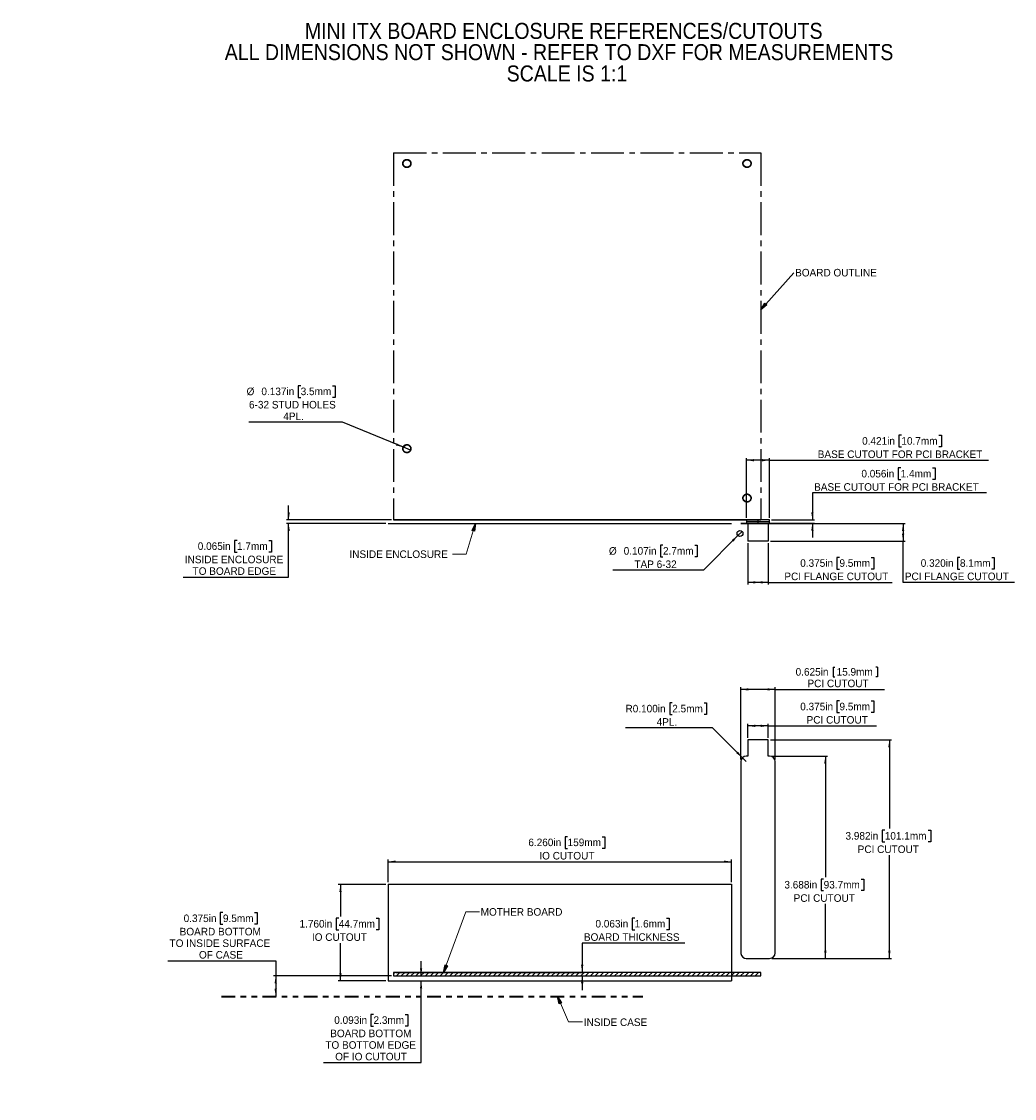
# Model space of a CAD drawing. Header units: inches. Extents: x 0 to 18.1, y 0 to 19.6.
import ezdxf

# ---------------------------------------------------------------- set-up
doc = ezdxf.new("R2010")
doc.units = ezdxf.units.IN
doc.header["$MEASUREMENT"] = 0
doc.header["$PDSIZE"] = -1
for name, pattern in [('SLD-Center', [0.75, 0.6, -0.05, 0.05, -0.05]), ('SLD-Phantom', [0.5, 0.25, -0.05, 0.05, -0.05, 0.05, -0.05]), ('SLD-Solid', [0])]:
    doc.linetypes.add(name, pattern=pattern)
doc.layers.add('LAYER0', color=179, linetype='SLD-Solid', lineweight=35)
doc.layers.add('SLD-0', color=179, linetype='SLD-Solid')
doc.styles.add('SLDTEXTSTYLE0', font='GOTHIC.TTF', dxfattribs={"width": 0.913})
doc.styles.add('SLDTEXTSTYLE1', font='ARIAL.TTF', dxfattribs={"width": 0.948})
doc.dimstyles.new('SLDDIMSTYLE0', dxfattribs={"dimtxt": 0.137795, "dimasz": 0.083333, "dimexe": 0, "dimexo": 0.0625, "dimgap": 0.034449, "dimtad": 0, "dimtih": 1, "dimtoh": 1, "dimdec": 3, "dimrnd": 1e-09, "dimzin": 12, "dimdsep": 46, "dimtxsty": 'SLDTEXTSTYLE1', "dimblk1": 'NONE', "dimblk2": 'NONE', "dimsah": 1, "dimcen": 0.09, "dimadec": 0, "dimazin": 3, "dimtfac": 1, "dimtdec": 3, "dimtofl": 0, "dimtmove": 0, "dimatfit": 3, "dimldrblk": 'NONE', "dimfxl": 1, "dimfrac": 2, "dimtolj": 1, "dimtzin": 12, "dimarcsym": 0})
doc.dimstyles.new('SLDDIMSTYLE1', dxfattribs={"dimtxt": 0.137795, "dimasz": 0.083333, "dimexe": 0, "dimexo": 0.0625, "dimgap": 0.034449, "dimtad": 0, "dimtih": 1, "dimtoh": 1, "dimdec": 3, "dimrnd": 1e-09, "dimzin": 4, "dimdsep": 46, "dimtxsty": 'SLDTEXTSTYLE1', "dimblk1": 'NONE', "dimblk2": 'NONE', "dimsah": 1, "dimcen": 0.09, "dimadec": 0, "dimazin": 1, "dimtfac": 1, "dimtdec": 3, "dimtofl": 0, "dimtmove": 0, "dimatfit": 3, "dimldrblk": 'NONE', "dimfxl": 1, "dimfrac": 2, "dimtolj": 1, "dimtzin": 12, "dimarcsym": 0})
doc.dimstyles.new('SLDDIMSTYLE2', dxfattribs={"dimtxt": 0.137795, "dimasz": 0.083333, "dimexe": 0, "dimexo": 0.0625, "dimgap": 0.034449, "dimtad": 0, "dimtih": 1, "dimtoh": 1, "dimdec": 3, "dimrnd": 1e-09, "dimzin": 4, "dimdsep": 46, "dimtxsty": 'SLDTEXTSTYLE1', "dimblk1": 'NONE', "dimblk2": 'NONE', "dimsah": 1, "dimcen": 0, "dimadec": 0, "dimazin": 1, "dimtfac": 1, "dimtdec": 3, "dimtofl": 0, "dimtmove": 0, "dimatfit": 3, "dimldrblk": 'NONE', "dimfxl": 1, "dimfrac": 2, "dimtolj": 1, "dimtzin": 12, "dimarcsym": 0})
doc.dimstyles.new('SLDDIMSTYLE3', dxfattribs={"dimtxt": 0.137795, "dimasz": 0.083333, "dimexe": 0, "dimexo": 0.0625, "dimgap": 0.034449, "dimtad": 0, "dimtih": 1, "dimtoh": 1, "dimdec": 3, "dimrnd": 1e-09, "dimzin": 12, "dimdsep": 46, "dimtxsty": 'SLDTEXTSTYLE1', "dimblk1": 'NONE', "dimblk2": 'NONE', "dimsah": 1, "dimcen": 0, "dimadec": 0, "dimazin": 3, "dimtfac": 1, "dimtdec": 3, "dimtmove": 0, "dimatfit": 3, "dimldrblk": 'NONE', "dimfxl": 1, "dimfrac": 2, "dimtolj": 1, "dimtzin": 12, "dimarcsym": 0})

# ---------------------------------------------------------------- blocks, each defined once
blk = doc.blocks.new('SW_NOTE_0_4')
at = {"layer": 'SLD-0', "color": 0, "insert": (0, 0.178), "char_height": 0.1378, "attachment_point": 1, "style": 'SLDTEXTSTYLE1'}
blk.add_mtext('BOARD OUTLINE', dxfattribs=at)
blk = doc.blocks.new('SW_NOTE_1')
at = {"layer": 'SLD-0', "color": 7}
blk.add_blockref('SW_NOTE_0_4', (0.021, -0.108), dxfattribs=at)
blk = doc.blocks.new('SW_NOTE_0_1')
at = {"layer": 'SLD-0', "color": 0, "insert": (4.694, 0.373), "char_height": 0.29167, "attachment_point": 2, "style": 'SLDTEXTSTYLE0'}
blk.add_mtext('MINI ITX BOARD ENCLOSURE REFERENCES/CUTOUTS', dxfattribs=at)
blk = doc.blocks.new('SW_NOTE_0_2')
at = {"layer": 'SLD-0', "color": 0, "insert": (6.079, 0.373), "char_height": 0.29167, "attachment_point": 2, "style": 'SLDTEXTSTYLE0'}
blk.add_mtext('ALL DIMENSIONS NOT SHOWN - REFER TO DXF FOR MEASUREMENTS', dxfattribs=at)
blk = doc.blocks.new('SW_NOTE_0_3')
at = {"layer": 'SLD-0', "color": 0, "insert": (1.089, 0.373), "char_height": 0.29167, "attachment_point": 2, "style": 'SLDTEXTSTYLE0'}
blk.add_mtext('SCALE IS 1:1', dxfattribs=at)
blk = doc.blocks.new('SW_NOTE_0')
at = {"layer": 'SLD-0', "color": 7}
for name, p in [('SW_NOTE_0_1', (-0.051, -0.005)), ('SW_NOTE_0_2', (-1.521, -0.393)), ('SW_NOTE_0_3', (3.613, -0.782))]:
    blk.add_blockref(name, p, dxfattribs=at)
blk = doc.blocks.new('SW_HATCH_0')
at = {"color": 0, "linetype": 'SLD-Solid', "lineweight": 18}
for p, q in [((0, 0), (-0.026, -0.026)), ((0.088, 0), (0.026, -0.062)), ((0.177, 0), (0.114, -0.062)), ((0.265, 0), (0.203, -0.062)), ((0.354, 0), (0.291, -0.062)), ((0.442, 0), (0.379, -0.062)), ((0.53, 0), (0.468, -0.062)), ((0.619, 0), (0.556, -0.062)), ((0.707, 0), (0.645, -0.062)), ((0.795, 0), (0.733, -0.062)), ((0.884, 0), (0.821, -0.062)), ((0.972, 0), (0.91, -0.062)), ((1.061, 0), (0.998, -0.062)), ((1.149, 0), (1.087, -0.062)), ((1.237, 0), (1.175, -0.062)), ((1.326, 0), (1.263, -0.062)), ((1.414, 0), (1.352, -0.062)), ((1.503, 0), (1.44, -0.062)), ((1.591, 0), (1.528, -0.062)), ((1.679, 0), (1.617, -0.062)), ((1.768, 0), (1.705, -0.062)), ((1.856, 0), (1.794, -0.062)), ((1.945, 0), (1.882, -0.062)), ((2.033, 0), (1.97, -0.062)), ((2.121, 0), (2.059, -0.062)), ((2.21, 0), (2.147, -0.062)), ((2.298, 0), (2.236, -0.062)), ((2.386, 0), (2.324, -0.062)), ((2.475, 0), (2.412, -0.062)), ((2.563, 0), (2.501, -0.062)), ((2.652, 0), (2.589, -0.062)), ((2.74, 0), (2.678, -0.062)), ((2.828, 0), (2.766, -0.062)), ((2.917, 0), (2.854, -0.062)), ((3.005, 0), (2.943, -0.062)), ((3.094, 0), (3.031, -0.062)), ((3.182, 0), (3.119, -0.062)), ((3.27, 0), (3.208, -0.062)), ((3.359, 0), (3.296, -0.062)), ((3.447, 0), (3.385, -0.062)), ((3.536, 0), (3.473, -0.062)), ((3.624, 0), (3.561, -0.062)), ((3.712, 0), (3.65, -0.062)), ((3.801, 0), (3.738, -0.062)), ((3.889, 0), (3.827, -0.062)), ((3.977, 0), (3.915, -0.062)), ((4.066, 0), (4.003, -0.062)), ((4.154, 0), (4.092, -0.062)), ((4.243, 0), (4.18, -0.062)), ((4.331, 0), (4.269, -0.062)), ((4.419, 0), (4.357, -0.062)), ((4.508, 0), (4.445, -0.062)), ((4.596, 0), (4.534, -0.062)), ((4.685, 0), (4.622, -0.062)), ((4.773, 0), (4.71, -0.062)), ((4.861, 0), (4.799, -0.062)), ((4.95, 0), (4.887, -0.062)), ((5.038, 0), (4.976, -0.062)), ((5.127, 0), (5.064, -0.062)), ((5.215, 0), (5.152, -0.062)), ((5.303, 0), (5.241, -0.062)), ((5.392, 0), (5.329, -0.062)), ((5.48, 0), (5.418, -0.062)), ((5.568, 0), (5.506, -0.062)), ((5.657, 0), (5.594, -0.062)), ((5.745, 0), (5.683, -0.062)), ((5.834, 0), (5.771, -0.062)), ((5.922, 0), (5.86, -0.062)), ((6.01, 0), (5.948, -0.062)), ((6.099, 0), (6.036, -0.062)), ((6.187, 0), (6.125, -0.062)), ((6.275, 0), (6.213, -0.062)), ((6.364, 0), (6.301, -0.062)), ((6.452, 0), (6.39, -0.062)), ((6.541, 0), (6.478, -0.062)), ((6.629, 0), (6.567, -0.062)), ((6.667, -0.051), (6.655, -0.062))]:
    blk.add_line(p, q, dxfattribs=at)
blk = doc.blocks.new('_D')
at = {"layer": 'SLD-0', "color": 7}
for p, q in [((3.671, 3.388), (3.623, 3.388)), ((3.623, 3.388), (3.623, 3.176)), ((4.249, 3.388), (4.297, 3.388)), ((4.297, 3.388), (4.297, 3.176)), ((3.623, 3.176), (3.671, 3.176)), ((4.297, 3.176), (4.249, 3.176)), ((2.666, 2.51), (4.633, 2.51)), ((4.633, 2.51), (4.633, 2.237)), ((6.742, 2.237), (4.593, 2.237)), ((4.633, 2.237), (4.633, 1.862))]:
    blk.add_line(p, q, dxfattribs=at)
for points in [[(4.633, 2.237), (4.612, 2.099), (4.654, 2.099)], [(4.633, 1.862), (4.654, 2), (4.612, 2)]]:
    blk.add_solid(points, dxfattribs=at)
at = {"layer": 'SLD-0', "color": 7, "char_height": 0.1378, "attachment_point": 1, "style": 'SLDTEXTSTYLE1'}
for s, insert in [('0.375in', (2.955, 3.354)), ('9.5mm', (3.671, 3.354)), ('BOARD BOTTOM', (2.882, 3.111)), ('TO INSIDE SURFACE', (2.698, 2.9)), ('OF CASE', (3.234, 2.688))]:
    blk.add_mtext(s, dxfattribs=dict(at, insert=insert))
blk = doc.blocks.new('_None')
blk = doc.blocks.new('_D_1')
at = {"layer": 'SLD-0', "color": 7}
for p, q in [((11.177, 3.289), (11.129, 3.289)), ((11.129, 3.289), (11.129, 3.077)), ((11.755, 3.289), (11.803, 3.289)), ((11.803, 3.289), (11.803, 3.077)), ((11.129, 3.077), (11.177, 3.077)), ((11.803, 3.077), (11.755, 3.077)), ((12.092, 2.834), (10.219, 2.834)), ((10.219, 2.834), (10.219, 2.299)), ((6.82, 2.299), (10.259, 2.299)), ((6.82, 2.237), (10.259, 2.237)), ((10.219, 2.237), (10.219, 1.972))]:
    blk.add_line(p, q, dxfattribs=at)
for points in [[(10.219, 2.299), (10.241, 2.437), (10.198, 2.437)], [(10.219, 2.237), (10.198, 2.099), (10.241, 2.099)]]:
    blk.add_solid(points, dxfattribs=at)
at = {"layer": 'SLD-0', "color": 7, "char_height": 0.1378, "attachment_point": 1, "style": 'SLDTEXTSTYLE1'}
for s, insert in [('0.063in', (10.461, 3.255)), ('1.6mm', (11.177, 3.255)), ('BOARD THICKNESS', (10.251, 3.012))]:
    blk.add_mtext(s, dxfattribs=dict(at, insert=insert))
blk = doc.blocks.new('_D_2')
at = {"layer": 'SLD-0', "color": 7}
for p, q in [((7.283, 2.237), (7.283, 2.502)), ((7.283, 0.655), (7.283, 2.144)), ((6.416, 1.532), (6.368, 1.532)), ((6.368, 1.532), (6.368, 1.321)), ((6.994, 1.532), (7.042, 1.532)), ((7.042, 1.532), (7.042, 1.321)), ((6.368, 1.321), (6.416, 1.321)), ((7.042, 1.321), (6.994, 1.321)), ((5.506, 0.655), (7.283, 0.655))]:
    blk.add_line(p, q, dxfattribs=at)
for points in [[(7.283, 2.237), (7.304, 2.375), (7.262, 2.375)], [(7.283, 2.144), (7.262, 2.007), (7.304, 2.007)]]:
    blk.add_solid(points, dxfattribs=at)
at = {"layer": 'SLD-0', "color": 7, "char_height": 0.1378, "attachment_point": 1, "style": 'SLDTEXTSTYLE1'}
for s, insert in [('0.093in', (5.7, 1.498)), ('2.3mm', (6.416, 1.498)), ('BOARD BOTTOM', (5.627, 1.255)), ('TO BOTTOM EDGE', (5.538, 1.044)), ('OF IO CUTOUT', (5.717, 0.832))]:
    blk.add_mtext(s, dxfattribs=dict(at, insert=insert))
blk = doc.blocks.new('_D_3')
at = {"layer": 'SLD-0', "color": 7}
for p, q in [((14.794, 7.865), (14.794, 7.686)), ((14.794, 7.865), (14.825, 7.865)), ((15.604, 7.865), (15.572, 7.865)), ((15.604, 7.865), (15.604, 7.686)), ((14.794, 7.686), (14.825, 7.686)), ((15.604, 7.686), (15.572, 7.686)), ((13.111, 6.182), (13.111, 7.498)), ((13.736, 6.182), (13.736, 7.498)), ((13.736, 7.458), (13.111, 7.458)), ((13.736, 7.458), (15.729, 7.458))]:
    blk.add_line(p, q, dxfattribs=at)
for points in [[(13.111, 7.458), (13.249, 7.437), (13.249, 7.48)], [(13.736, 7.458), (13.598, 7.48), (13.598, 7.437)]]:
    blk.add_solid(points, dxfattribs=at)
at = {"layer": 'SLD-0', "color": 7, "char_height": 0.1378, "attachment_point": 1, "style": 'SLDTEXTSTYLE1'}
for s, insert in [('0.625in', (14.11, 7.847)), ('15.9mm', (14.857, 7.847)), ('PCI CUTOUT', (14.326, 7.636))]:
    blk.add_mtext(s, dxfattribs=dict(at, insert=insert))
blk = doc.blocks.new('_D_4')
at = {"layer": 'SLD-0', "color": 7}
for p, q in [((9.954, 4.772), (9.907, 4.772)), ((9.907, 4.772), (9.907, 4.56)), ((10.585, 4.772), (10.633, 4.772)), ((10.633, 4.772), (10.633, 4.56)), ((9.907, 4.56), (9.954, 4.56)), ((10.633, 4.56), (10.585, 4.56)), ((6.68, 3.944), (6.68, 4.357)), ((12.94, 3.944), (12.94, 4.357)), ((6.68, 4.317), (12.94, 4.317))]:
    blk.add_line(p, q, dxfattribs=at)
for points in [[(6.68, 4.317), (6.818, 4.296), (6.818, 4.338)], [(12.94, 4.317), (12.802, 4.338), (12.802, 4.296)]]:
    blk.add_solid(points, dxfattribs=at)
at = {"layer": 'SLD-0', "color": 7, "char_height": 0.1378, "attachment_point": 1, "style": 'SLDTEXTSTYLE1'}
for s, insert in [('6.260in', (9.238, 4.738)), ('159mm', (9.954, 4.738)), ('IO CUTOUT', (9.439, 4.495))]:
    blk.add_mtext(s, dxfattribs=dict(at, insert=insert))
blk = doc.blocks.new('_D_5')
at = {"layer": 'SLD-0', "color": 7}
for p, q in [((6.641, 3.904), (5.774, 3.904)), ((5.814, 3.904), (5.814, 3.32)), ((5.782, 3.288), (5.735, 3.288)), ((5.735, 3.288), (5.735, 3.077)), ((6.466, 3.288), (6.514, 3.288)), ((6.514, 3.288), (6.514, 3.077)), ((5.735, 3.077), (5.782, 3.077)), ((6.514, 3.077), (6.466, 3.077)), ((5.814, 2.144), (5.814, 2.834)), ((6.641, 2.144), (5.774, 2.144))]:
    blk.add_line(p, q, dxfattribs=at)
for points in [[(5.814, 3.904), (5.793, 3.767), (5.835, 3.767)], [(5.814, 2.144), (5.835, 2.282), (5.793, 2.282)]]:
    blk.add_solid(points, dxfattribs=at)
at = {"layer": 'SLD-0', "color": 7, "char_height": 0.1378, "attachment_point": 1, "style": 'SLDTEXTSTYLE1'}
for s, insert in [('1.760in', (5.067, 3.254)), ('44.7mm', (5.782, 3.254)), ('IO CUTOUT', (5.293, 3.011))]:
    blk.add_mtext(s, dxfattribs=dict(at, insert=insert))
blk = doc.blocks.new('_D_6')
at = {"layer": 'SLD-0', "color": 7}
for p, q in [((13.65, 6.536), (15.858, 6.536)), ((15.819, 6.536), (15.819, 4.922)), ((15.735, 4.89), (15.688, 4.89)), ((15.688, 4.89), (15.688, 4.679)), ((16.524, 4.89), (16.572, 4.89)), ((16.572, 4.89), (16.572, 4.679)), ((15.688, 4.679), (15.735, 4.679)), ((16.572, 4.679), (16.524, 4.679)), ((15.819, 2.554), (15.819, 4.436)), ((13.675, 2.554), (15.858, 2.554))]:
    blk.add_line(p, q, dxfattribs=at)
for points in [[(15.819, 6.536), (15.798, 6.399), (15.84, 6.399)], [(15.819, 2.554), (15.84, 2.692), (15.798, 2.692)]]:
    blk.add_solid(points, dxfattribs=at)
at = {"layer": 'SLD-0', "color": 7, "char_height": 0.1378, "attachment_point": 1, "style": 'SLDTEXTSTYLE1'}
for s, insert in [('3.982in', (15.019, 4.857)), ('101.1mm', (15.735, 4.857)), ('PCI CUTOUT', (15.241, 4.613))]:
    blk.add_mtext(s, dxfattribs=dict(at, insert=insert))
blk = doc.blocks.new('_D_7')
at = {"layer": 'SLD-0', "color": 7}
for p, q in [((14.909, 7.248), (14.862, 7.248)), ((14.862, 7.248), (14.862, 7.037)), ((15.488, 7.248), (15.535, 7.248)), ((15.535, 7.248), (15.535, 7.037)), ((14.862, 7.037), (14.909, 7.037)), ((15.535, 7.037), (15.488, 7.037)), ((13.236, 6.576), (13.236, 6.833)), ((13.611, 6.794), (13.236, 6.794)), ((13.611, 6.576), (13.611, 6.833)), ((13.611, 6.794), (15.583, 6.794))]:
    blk.add_line(p, q, dxfattribs=at)
for points in [[(13.236, 6.794), (13.374, 6.773), (13.374, 6.815)], [(13.611, 6.794), (13.473, 6.815), (13.473, 6.773)]]:
    blk.add_solid(points, dxfattribs=at)
at = {"layer": 'SLD-0', "color": 7, "char_height": 0.1378, "attachment_point": 1, "style": 'SLDTEXTSTYLE1'}
for s, insert in [('0.375in', (14.194, 7.215)), ('9.5mm', (14.909, 7.215)), ('PCI CUTOUT', (14.31, 6.972))]:
    blk.add_mtext(s, dxfattribs=dict(at, insert=insert))
blk = doc.blocks.new('_D_8')
at = {"layer": 'SLD-0', "color": 7}
for p, q in [((13.675, 6.242), (14.691, 6.242)), ((14.652, 6.242), (14.652, 4.032)), ((14.621, 4), (14.573, 4)), ((14.573, 4), (14.573, 3.789)), ((15.304, 4), (15.352, 4)), ((15.352, 4), (15.352, 3.789)), ((14.573, 3.789), (14.621, 3.789)), ((15.352, 3.789), (15.304, 3.789)), ((14.652, 2.554), (14.652, 3.546)), ((13.675, 2.554), (14.691, 2.554))]:
    blk.add_line(p, q, dxfattribs=at)
for points in [[(14.652, 6.242), (14.631, 6.105), (14.673, 6.105)], [(14.652, 2.554), (14.673, 2.692), (14.631, 2.692)]]:
    blk.add_solid(points, dxfattribs=at)
at = {"layer": 'SLD-0', "color": 7, "char_height": 0.1378, "attachment_point": 1, "style": 'SLDTEXTSTYLE1'}
for s, insert in [('3.688in', (13.905, 3.966)), ('93.7mm', (14.621, 3.966)), ('PCI CUTOUT', (14.074, 3.723))]:
    blk.add_mtext(s, dxfattribs=dict(at, insert=insert))
blk = doc.blocks.new('_D_9')
at = {"layer": 'SLD-0', "color": 7}
for p, q in [((11.861, 7.211), (11.814, 7.211)), ((11.814, 7.211), (11.814, 6.999)), ((12.44, 7.211), (12.487, 7.211)), ((12.487, 7.211), (12.487, 6.999)), ((11.814, 6.999), (11.861, 6.999)), ((12.487, 6.999), (12.44, 6.999)), ((12.597, 6.756), (11.009, 6.756)), ((13.14, 6.213), (12.597, 6.756)), ((13.211, 6.142), (13.14, 6.213))]:
    blk.add_line(p, q, dxfattribs=at)
blk.add_solid([(13.14, 6.213), (13.058, 6.325), (13.028, 6.295)], dxfattribs=at)
at = {"layer": 'SLD-0', "color": 7, "char_height": 0.1378, "attachment_point": 1, "style": 'SLDTEXTSTYLE1'}
for s, insert in [('R0.100in', (11.009, 7.177)), ('2.5mm', (11.861, 7.177)), ('4PL.', (11.577, 6.934))]:
    blk.add_mtext(s, dxfattribs=dict(at, insert=insert))
blk = doc.blocks.new('_D_10')
at = {"layer": 'SLD-0', "color": 7}
for p, q in [((13.236, 10.123), (13.236, 9.371)), ((13.611, 10.123), (13.611, 9.371)), ((14.909, 9.865), (14.862, 9.865)), ((14.862, 9.865), (14.862, 9.653)), ((15.488, 9.865), (15.535, 9.865)), ((15.535, 9.865), (15.535, 9.653)), ((14.862, 9.653), (14.909, 9.653)), ((15.535, 9.653), (15.488, 9.653)), ((13.611, 9.41), (13.236, 9.41)), ((13.611, 9.41), (15.871, 9.41))]:
    blk.add_line(p, q, dxfattribs=at)
for points in [[(13.236, 9.41), (13.374, 9.389), (13.374, 9.431)], [(13.611, 9.41), (13.473, 9.431), (13.473, 9.389)]]:
    blk.add_solid(points, dxfattribs=at)
at = {"layer": 'SLD-0', "color": 7, "char_height": 0.1378, "attachment_point": 1, "style": 'SLDTEXTSTYLE1'}
for s, insert in [('0.375in', (14.194, 9.831)), ('9.5mm', (14.909, 9.831)), ('PCI FLANGE CUTOUT', (13.905, 9.588))]:
    blk.add_mtext(s, dxfattribs=dict(at, insert=insert))
blk = doc.blocks.new('_D_11')
at = {"layer": 'SLD-0', "color": 7}
for p, q in [((13.65, 10.482), (16.109, 10.482)), ((16.069, 10.482), (16.069, 10.162)), ((13.65, 10.162), (16.109, 10.162)), ((16.069, 9.41), (16.069, 10.162)), ((17.105, 9.865), (17.058, 9.865)), ((17.058, 9.865), (17.058, 9.653)), ((17.684, 9.865), (17.731, 9.865)), ((17.731, 9.865), (17.731, 9.653)), ((17.058, 9.653), (17.105, 9.653)), ((17.731, 9.653), (17.684, 9.653)), ((18.099, 9.41), (16.069, 9.41))]:
    blk.add_line(p, q, dxfattribs=at)
for points in [[(16.069, 10.482), (16.048, 10.344), (16.091, 10.344)], [(16.069, 10.162), (16.091, 10.3), (16.048, 10.3)]]:
    blk.add_solid(points, dxfattribs=at)
at = {"layer": 'SLD-0', "color": 7, "char_height": 0.1378, "attachment_point": 1, "style": 'SLDTEXTSTYLE1'}
for s, insert in [('0.320in', (16.39, 9.831)), ('8.1mm', (17.105, 9.831)), ('PCI FLANGE CUTOUT', (16.101, 9.588))]:
    blk.add_mtext(s, dxfattribs=dict(at, insert=insert))
blk = doc.blocks.new('_D_12')
at = {"layer": 'SLD-0', "color": 7}
for p, q in [((13.058, 10.264), (12.428, 9.632)), ((13.133, 10.34), (13.058, 10.264)), ((11.692, 10.086), (11.645, 10.086)), ((11.645, 10.086), (11.645, 9.875)), ((12.271, 10.086), (12.318, 10.086)), ((12.318, 10.086), (12.318, 9.875)), ((11.645, 9.875), (11.692, 9.875)), ((12.318, 9.875), (12.271, 9.875)), ((12.428, 9.632), (10.775, 9.632))]:
    blk.add_line(p, q, dxfattribs=at)
blk.add_solid([(13.058, 10.264), (12.946, 10.182), (12.976, 10.152)], dxfattribs=at)
at = {"layer": 'SLD-0', "color": 7, "char_height": 0.1378, "attachment_point": 1, "style": 'SLDTEXTSTYLE1'}
for s, insert in [('%%c', (10.707, 10.052)), ('0.107in', (10.976, 10.053)), ('2.7mm', (11.692, 10.053)), ('TAP 6-32', (11.171, 9.809))]:
    blk.add_mtext(s, dxfattribs=dict(at, insert=insert))
blk = doc.blocks.new('_D_13')
at = {"layer": 'SLD-0', "color": 7}
for p, q in [((16.038, 12.092), (15.991, 12.092)), ((15.991, 12.092), (15.991, 11.88)), ((16.722, 12.092), (16.769, 12.092)), ((16.769, 12.092), (16.769, 11.88)), ((15.991, 11.88), (16.038, 11.88)), ((16.769, 11.88), (16.722, 11.88)), ((13.213, 10.587), (13.213, 11.676)), ((13.634, 11.637), (13.213, 11.637)), ((13.634, 10.587), (13.634, 11.676)), ((13.634, 11.637), (17.626, 11.637))]:
    blk.add_line(p, q, dxfattribs=at)
for points in [[(13.213, 11.637), (13.351, 11.616), (13.351, 11.658)], [(13.634, 11.637), (13.496, 11.658), (13.496, 11.616)]]:
    blk.add_solid(points, dxfattribs=at)
at = {"layer": 'SLD-0', "color": 7, "char_height": 0.1378, "attachment_point": 1, "style": 'SLDTEXTSTYLE1'}
for s, insert in [('0.421in', (15.322, 12.058)), ('10.7mm', (16.038, 12.058)), ('BASE CUTOUT FOR PCI BRACKET', (14.513, 11.815))]:
    blk.add_mtext(s, dxfattribs=dict(at, insert=insert))
blk = doc.blocks.new('_D_14')
at = {"layer": 'SLD-0', "color": 7}
for p, q in [((16.025, 11.495), (15.978, 11.495)), ((15.978, 11.495), (15.978, 11.284)), ((16.604, 11.495), (16.651, 11.495)), ((16.651, 11.495), (16.651, 11.284)), ((15.978, 11.284), (16.025, 11.284)), ((16.651, 11.284), (16.604, 11.284)), ((17.592, 11.041), (14.416, 11.041)), ((14.416, 11.041), (14.416, 10.548)), ((13.673, 10.548), (14.455, 10.548)), ((13.673, 10.492), (14.455, 10.492)), ((14.416, 10.492), (14.416, 10.227))]:
    blk.add_line(p, q, dxfattribs=at)
for points in [[(14.416, 10.548), (14.437, 10.686), (14.395, 10.686)], [(14.416, 10.492), (14.395, 10.354), (14.437, 10.354)]]:
    blk.add_solid(points, dxfattribs=at)
at = {"layer": 'SLD-0', "color": 7, "char_height": 0.1378, "attachment_point": 1, "style": 'SLDTEXTSTYLE1'}
for s, insert in [('0.056in', (15.309, 11.461)), ('1.4mm', (16.025, 11.461)), ('BASE CUTOUT FOR PCI BRACKET', (14.447, 11.218))]:
    blk.add_mtext(s, dxfattribs=dict(at, insert=insert))
blk = doc.blocks.new('_D_15')
at = {"layer": 'SLD-0', "color": 7}
for p, q in [((5.088, 12.995), (5.04, 12.995)), ((5.04, 12.995), (5.04, 12.783)), ((5.666, 12.995), (5.714, 12.995)), ((5.714, 12.995), (5.714, 12.783)), ((5.04, 12.783), (5.088, 12.783)), ((5.714, 12.783), (5.666, 12.783)), ((5.849, 12.329), (4.146, 12.329)), ((6.961, 11.873), (5.849, 12.329)), ((7.087, 11.821), (6.961, 11.873))]:
    blk.add_line(p, q, dxfattribs=at)
blk.add_solid([(6.961, 11.873), (6.841, 11.945), (6.825, 11.906)], dxfattribs=at)
at = {"layer": 'SLD-0', "color": 7, "char_height": 0.1378, "attachment_point": 1, "style": 'SLDTEXTSTYLE1'}
for s, insert in [('%%c', (4.102, 12.96)), ('0.137in', (4.372, 12.961)), ('3.5mm', (5.088, 12.961)), ('6-32 STUD HOLES', (4.146, 12.718)), ('4PL.', (4.771, 12.506))]:
    blk.add_mtext(s, dxfattribs=dict(at, insert=insert))
blk = doc.blocks.new('_D_16')
at = {"layer": 'SLD-0', "color": 7}
for p, q in [((4.869, 10.547), (4.869, 10.812)), ((6.742, 10.547), (4.83, 10.547)), ((6.641, 10.482), (4.83, 10.482)), ((4.869, 9.507), (4.869, 10.482)), ((3.928, 10.173), (3.88, 10.173)), ((3.88, 10.173), (3.88, 9.961)), ((4.506, 10.173), (4.554, 10.173)), ((4.554, 10.173), (4.554, 9.961)), ((3.88, 9.961), (3.928, 9.961)), ((4.554, 9.961), (4.506, 9.961)), ((2.944, 9.507), (4.869, 9.507))]:
    blk.add_line(p, q, dxfattribs=at)
for points in [[(4.869, 10.547), (4.89, 10.685), (4.848, 10.685)], [(4.869, 10.482), (4.848, 10.344), (4.89, 10.344)]]:
    blk.add_solid(points, dxfattribs=at)
at = {"layer": 'SLD-0', "color": 7, "char_height": 0.1378, "attachment_point": 1, "style": 'SLDTEXTSTYLE1'}
for s, insert in [('0.065in', (3.212, 10.139)), ('1.7mm', (3.928, 10.139)), ('INSIDE ENCLOSURE', (2.976, 9.896)), ('TO BOARD EDGE', (3.118, 9.684))]:
    blk.add_mtext(s, dxfattribs=dict(at, insert=insert))

msp = doc.modelspace()

# ---------------------------------------------------------------- hatches: boundary and pattern name
at = {"linetype": 'Continuous'}
for points in [[(13.5489, 14.4982), (13.5831, 14.4676), (13.474, 14.3803)], [(8.2557, 10.3435), (8.2117, 10.3568), (8.2735, 10.482)], [(7.7198, 2.4366), (7.7629, 2.4209), (7.6941, 2.2993)], [(9.8445, 1.7448), (9.8024, 1.7264), (9.7682, 1.8618)]]:
    msp.add_hatch(color=7, dxfattribs=at).paths.add_polyline_path(points, flags=0)

# ---------------------------------------------------------------- linework, layer by layer
at = {"layer": 'LAYER0', "linetype": 'SLD-Phantom'}
msp.add_line((3.643, 1.8618), (11.3221, 1.8618), dxfattribs=at)
at = {"layer": 'SLD-0', "color": 7, "linetype": 'SLD-Center'}
for p, q in [((6.781, 17.24), (13.474, 17.24)), ((6.781, 17.24), (6.781, 10.547)), ((13.474, 17.24), (13.474, 10.547)), ((6.781, 10.547), (13.474, 10.547)), ((13.2228, 10.52), (13.6238, 10.52)), ((13.4233, 10.548), (13.4233, 10.492))]:
    msp.add_line(p, q, dxfattribs=at)
at = {"layer": 'SLD-0', "color": 7, "linetype": 'SLD-Solid', "lineweight": 18}
for p, q in [((13.566, 14.4829), (14.0796, 15.0556)), ((8.2337, 10.3501), (8.1049, 9.9235)), ((8.1049, 9.9235), (7.8549, 9.9235)), ((7.7413, 2.4287), (8.098, 3.4054)), ((8.098, 3.4054), (8.348, 3.4054)), ((9.8234, 1.7356), (9.9725, 1.3949)), ((9.9725, 1.3949), (10.2225, 1.3949))]:
    msp.add_line(p, q, dxfattribs=at)
at = {"layer": 'SLD-0'}
for p, q in [((13.474, 14.3803), (13.5489, 14.4982)), ((13.5831, 14.4676), (13.474, 14.3803)), ((13.5489, 14.4982), (13.5831, 14.4676)), ((8.2117, 10.3568), (8.2735, 10.482)), ((8.2735, 10.482), (8.2557, 10.3435)), ((8.2557, 10.3435), (8.2117, 10.3568)), ((7.6941, 2.2993), (7.7198, 2.4366)), ((7.7629, 2.4209), (7.6941, 2.2993)), ((7.7198, 2.4366), (7.7629, 2.4209)), ((12.8834, 2.2993), (6.781, 2.2993)), ((6.781, 2.2993), (6.781, 2.2368)), ((6.781, 2.2368), (13.474, 2.2368)), ((12.8834, 2.2991), (12.8834, 2.2993)), ((13.474, 2.2991), (12.8834, 2.2991)), ((13.474, 2.2368), (13.474, 2.2991)), ((9.8024, 1.7264), (9.7682, 1.8618)), ((9.7682, 1.8618), (9.8445, 1.7448)), ((9.8445, 1.7448), (9.8024, 1.7264))]:
    msp.add_line(p, q, dxfattribs=at)
at = {"layer": 'SLD-0', "color": 7, "linetype": 'SLD-Solid'}
for p, q in [((6.68, 10.482), (12.94, 10.482)), ((6.68, 10.482), (12.94, 10.482)), ((12.8834, 10.547), (6.781, 10.547)), ((6.781, 10.547), (13.474, 10.547)), ((13.474, 10.547), (12.8834, 10.547)), ((13.2108, 10.482), (13.1108, 10.482)), ((13.1108, 10.482), (13.1117, 10.482)), ((13.1117, 10.482), (13.2108, 10.482)), ((13.2108, 10.482), (13.6358, 10.482)), ((13.2358, 10.482), (13.2108, 10.482)), ((13.6338, 10.548), (13.2128, 10.548)), ((13.2128, 10.548), (13.2128, 10.492)), ((13.2128, 10.492), (13.6338, 10.492)), ((13.6108, 10.482), (13.2358, 10.482)), ((13.2358, 10.482), (13.2358, 10.162)), ((13.6108, 10.482), (13.2358, 10.482)), ((13.6108, 10.482), (13.6108, 10.162)), ((13.6358, 10.482), (13.6108, 10.482)), ((13.6338, 10.492), (13.6338, 10.548)), ((13.6358, 10.482), (13.7358, 10.482)), ((13.7358, 10.482), (13.6358, 10.482)), ((13.6108, 10.162), (13.2358, 10.162)), ((13.6108, 6.5363), (13.2358, 6.5363)), ((13.2358, 6.5363), (13.2358, 6.2423)), ((13.6108, 6.2423), (13.6108, 6.5363)), ((13.1108, 6.1423), (13.1117, 2.6413)), ((13.2358, 6.2423), (13.2108, 6.2423)), ((13.6358, 6.2423), (13.6108, 6.2423)), ((13.7358, 2.6543), (13.7358, 6.1423)), ((6.68, 3.9043), (12.94, 3.9043)), ((6.68, 3.9043), (6.68, 2.1443)), ((12.94, 3.9043), (12.94, 2.1443)), ((13.2108, 2.5543), (13.6358, 2.5543)), ((12.8834, 2.2993), (6.781, 2.2993)), ((6.781, 2.2993), (6.781, 2.2368)), ((6.781, 2.2368), (13.474, 2.2368)), ((12.8834, 2.2991), (12.8834, 2.2993)), ((13.474, 2.2991), (12.8834, 2.2991)), ((13.474, 2.2368), (13.474, 2.2991)), ((6.68, 2.1443), (12.94, 2.1443))]:
    msp.add_line(p, q, dxfattribs=at)
at = {"layer": 'SLD-0', "color": 7, "linetype": 'SLD-Solid', "lineweight": 25}
for p, q in [((6.781, 2.2993), (6.781, 2.2368)), ((12.8834, 2.2993), (6.781, 2.2993)), ((6.781, 2.2368), (13.474, 2.2368)), ((12.8834, 2.2991), (12.8834, 2.2993)), ((13.474, 2.2991), (12.8834, 2.2991)), ((13.474, 2.2368), (13.474, 2.2991))]:
    msp.add_line(p, q, dxfattribs=at)
at = {"layer": 'SLD-0', "color": 7, "linetype": 'SLD-Center'}
for centre in [(7.024, 17.047), (13.224, 17.047), (7.024, 11.847), (13.224, 10.947)]:
    msp.add_circle(centre, 0.075, dxfattribs=at)
at = {"layer": 'SLD-0', "color": 7, "linetype": 'SLD-Solid'}
for centre, radius in [((7.024, 17.047), 0.0685), ((13.224, 17.047), 0.0685), ((7.024, 11.847), 0.0685), ((13.224, 10.947), 0.0685), ((13.0958, 10.302), 0.0532)]:
    msp.add_circle(centre, radius, dxfattribs=at)
for centre, start, end in [((13.2108, 6.1423), 90, 180), ((13.6358, 6.1423), 0, 90), ((13.2108, 2.6543), 187.46759, 270), ((13.6358, 2.6543), 270, 0)]:
    msp.add_arc(centre, 0.1, start, end, dxfattribs=at)
at = {"layer": 'SLD-0'}
msp.add_point((13.4233, 10.52), dxfattribs=at)

# ---------------------------------------------------------------- block references
at = {"color": 7, "linetype": 'Continuous'}
for name, p in [('SW_NOTE_0', (5.2396, 19.2428)), ('SW_NOTE_1', (14.0796, 15.0556))]:
    msp.add_blockref(name, p, dxfattribs=at)
at = {"color": 7, "linetype": 'SLD-Solid', "lineweight": 18}
msp.add_blockref('SW_HATCH_0', (6.8071, 2.2993), dxfattribs=at)

# ---------------------------------------------------------------- texts
at = {"layer": 'SLD-0', "color": 7, "char_height": 0.137795, "style": 'SLDTEXTSTYLE1'}
for s, insert, attachment_point in [('INSIDE ENCLOSURE', (5.9772, 9.9925), 1), ('MOTHER BOARD', (8.3689, 3.4702), 1), ('INSIDE CASE', (11.4049, 1.4591), 3)]:
    msp.add_mtext(s, dxfattribs=dict(at, insert=insert, attachment_point=attachment_point))

# ---------------------------------------------------------------- dimensions: what is measured, and where the dimension line sits
at = {"layer": 'SLD-0', "color": 7}
for p1, text, picture, middle in [((0.0699, 0.1178), '<>in\\P6-32 STUD HOLES\\P4PL.', '_D_15', (4.966, 12.6774)), ((0.0837, 0.0658), '<>in\\PTAP 6-32', '_D_12', (11.5705, 9.8749))]:
    dim = msp.add_diameter_dim_2p(p1=p1, p2=(0, 0), text=text, dimstyle='SLDDIMSTYLE3', dxfattribs=at)
    dim.commit()
    dim.dimension.update_dxf_attribs({"geometry": picture, "text_midpoint": middle, "dimtype": 163})
for base, p1, p2, text, dimstyle, picture, middle in [((13.6338, 11.8801), (13.2128, 10.548), (13.6338, 10.548), '<>in\\PBASE CUTOUT FOR PCI BRACKET', 'SLDDIMSTYLE0', '_D_13', (16.0693, 11.8801)), ((13.6108, 9.6533), (13.2358, 10.162), (13.6108, 10.162), '<>in\\PPCI FLANGE CUTOUT', 'SLDDIMSTYLE0', '_D_10', (14.8882, 9.6533)), ((13.7358, 7.6699), (13.1108, 6.1423), (13.7358, 6.1423), '<>in\\PPCI CUTOUT', 'SLDDIMSTYLE0', '_D_3', (14.8882, 7.6699)), ((13.6108, 7.037), (13.2358, 6.5363), (13.6108, 6.5363), '<>in\\PPCI CUTOUT', 'SLDDIMSTYLE0', '_D_7', (14.8882, 7.037)), ((6.68, 4.5603), (12.94, 3.9043), (6.68, 3.9043), '<>in\\PIO CUTOUT', 'SLDDIMSTYLE1', '_D_4', (9.9592, 4.5603))]:
    dim = msp.add_linear_dim(base=base, p1=p1, p2=p2, text=text, dimstyle=dimstyle, dxfattribs=at)
    dim.commit()
    dim.dimension.update_dxf_attribs({"geometry": picture, "text_midpoint": middle, "dimtype": 160})
for base, p1, p2, text, dimstyle, picture, middle in [((14.402, 10.492), (13.6338, 10.548), (13.6338, 10.492), '<>in\\PBASE CUTOUT FOR PCI BRACKET', 'SLDDIMSTYLE0', '_D_14', (14.402, 11.2838)), ((4.8552, 10.547), (6.68, 10.482), (6.781, 10.547), '<>in\\PINSIDE ENCLOSURE\\PTO BOARD EDGE', 'SLDDIMSTYLE0', '_D_16', (4.8552, 9.8554)), ((16.0555, 10.482), (13.6108, 10.162), (13.6108, 10.482), '<>in\\PPCI FLANGE CUTOUT', 'SLDDIMSTYLE1', '_D_11', (16.0555, 9.6533)), ((15.8191, 6.5363), (13.6358, 2.5543), (13.6108, 6.5363), '<>in\\PPCI CUTOUT', 'SLDDIMSTYLE0', '_D_6', (15.8191, 4.6789)), ((14.652, 6.2423), (13.6358, 2.5543), (13.6358, 6.2423), '<>in\\PPCI CUTOUT', 'SLDDIMSTYLE0', '_D_8', (14.652, 3.7888)), ((5.8138, 3.9043), (6.68, 2.1443), (6.68, 3.9043), '<>in\\PIO CUTOUT', 'SLDDIMSTYLE1', '_D_5', (5.8138, 3.0767)), ((4.619, 2.2368), (3.643, 1.8618), (6.781, 2.2368), '<>in\\PBOARD BOTTOM\\PTO INSIDE SURFACE\\POF CASE', 'SLDDIMSTYLE0', '_D', (4.619, 2.965)), ((10.2056607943, 2.299313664), (6.7810434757, 2.236813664), (6.7810434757, 2.299313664), '<>in\\PBOARD THICKNESS', 'SLDDIMSTYLE0', '_D_1', (10.2056607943, 3.0770332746)), ((7.2693403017, 2.236813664), (6.6799804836, 2.144313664), (6.7810434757, 2.236813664), '<>in\\PBOARD BOTTOM\\PTO BOTTOM EDGE\\POF IO CUTOUT', 'SLDDIMSTYLE0', '_D_2', (7.2693403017, 1.1090405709))]:
    dim = msp.add_linear_dim(base=base, p1=p1, p2=p2, angle=90, text=text, dimstyle=dimstyle, dxfattribs=at)
    dim.commit()
    dim.dimension.update_dxf_attribs({"geometry": picture, "text_midpoint": middle, "dimtype": 160})
dim = msp.add_radius_dim(center=(13.2108, 6.1423), mpoint=(0, 0), text='<>in\\P4PL.', dimstyle='SLDDIMSTYLE2', dxfattribs=at)
dim.commit()
dim.dimension.update_dxf_attribs({"geometry": '_D_9', "text_midpoint": (11.7718, 6.9991), "dimtype": 164})

doc.saveas('drawing.dxf')
